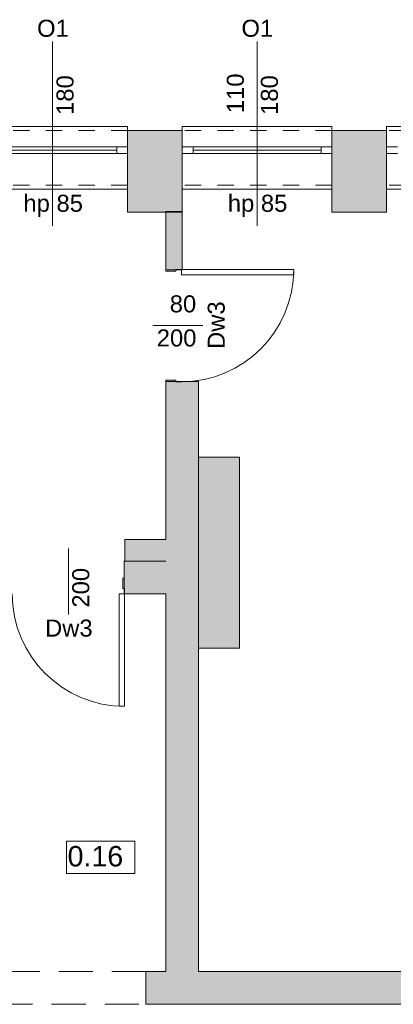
# Model space of a CAD drawing. Header units: millimetres. Extents: x 922208 to 1069538, y -182208 to -99877.
# Tile 249 of 256: x 978895 to 981637, y -107100 to -99877. Entities that reach past the tile are written whole.
import ezdxf

# ---------------------------------------------------------------- set-up
doc = ezdxf.new("R2010")
doc.units = ezdxf.units.MM
doc.header["$MEASUREMENT"] = 0
for name, pattern in [('HIDDEN', [20, 10, -10]), ('Przerywana', [240, 120, -120]), ('Przerywana długa', [390, 250, -140])]:
    doc.linetypes.add(name, pattern=pattern)
for name, color, linetype, lineweight in [('IS_POWRÓT', 5, 'HIDDEN', 30), ('Nowe_210-A Pomieszczenia_Nr_pióra__41', 7, 'Continuous', 15), ('Nowe_220-A Ściany_Nr_pióra__19', 255, 'Continuous', 0), ('Nowe_220-A Ściany_Nr_pióra__23', 7, 'Continuous', 15), ('Nowe_220-A Ściany_Nr_pióra__27', 7, 'Continuous', 25), ('Nowe_220-A Ściany_Nr_pióra__3', 7, 'Continuous', 13), ('Nowe_220-A Ściany_Nr_pióra__7', 7, 'Continuous', 13), ('Nowe_450-K Stropy_Nr_pióra__21', 7, 'Continuous', 25)]:
    doc.layers.add(name, color=color, linetype=linetype, lineweight=lineweight)
doc.layers.add('Nowe_220-A Ściany_Nr_pióra__45', color=7, linetype='Continuous', lineweight=15, true_color=0x40a5ff)
doc.styles.add('STYL_AUTOMATYCZNY_1', font='arial.ttf')

# ---------------------------------------------------------------- blocks, each defined once
blk = doc.blocks.new('parter01')
at = {"layer": 'Nowe_220-A Ściany_Nr_pióra__19', "linetype": 'Continuous', "lineweight": 0}
for points in [[(979686.55084, -100690.0208), (979686.55084, -101090.02068), (980086.55072, -101090.02068), (980086.55072, -100690.0208)], [(981186.55061, -100690.0208), (981186.55061, -101090.02068), (981586.55075, -101090.02068), (981586.55075, -100690.0208)], [(979686.55073, -101090.02068), (979686.55073, -101290.02068), (980086.55073, -101290.02068), (980086.55073, -101090.02068)], [(981186.55073, -101090.02068), (981186.55073, -101290.02068), (981586.55073, -101290.02068), (981586.55073, -101090.02068)], [(980086.55073, -101284.46378), (979966.55073, -101284.46378), (979966.55073, -101711.3101), (980086.55073, -101711.3101)], [(979966.55073, -102531.31009), (979966.55073, -106860.02068), (980206.55073, -106860.02068), (980206.55073, -102531.31009)], [(980506.55073, -104486.63884), (980506.55073, -103086.63884), (980206.55073, -103086.63884), (980206.55073, -104486.63884)], [(979666.55073, -103850.02068), (979966.55073, -103850.02068), (979966.55073, -103690.02068), (979666.55073, -103690.02068)], [(979662.28426, -104090.02068), (979966.55073, -104090.02068), (979966.55073, -103850.0207), (979662.28426, -103850.0207)], [(979821.47731, -106860.02071), (979821.47731, -107100.02068), (981836.55067, -107100.02068), (981836.55067, -106860.02071)]]:
    blk.add_hatch(color=255, dxfattribs=at).paths.add_polyline_path(points)
at = {"layer": 'Nowe_210-A Pomieszczenia_Nr_pióra__41', "color": 7, "linetype": 'Continuous', "lineweight": 0}
for p, q in [((979238.59492, -105904.44861), (979738.97492, -105904.44861)), ((979238.59492, -106140.16311), (979238.59492, -105904.44861)), ((979738.97492, -105904.44861), (979738.97492, -106140.16311)), ((979738.97492, -106140.16311), (979238.59492, -106140.16311))]:
    blk.add_line(p, q, dxfattribs=at)
at = {"layer": 'Nowe_220-A Ściany_Nr_pióra__23', "color": 7, "linetype": 'Continuous', "lineweight": 0}
for p, q in [((979606.55073, -100860.02068), (979606.55073, -100810.02068)), ((979606.55073, -100810.02068), (979686.55073, -100810.02068)), ((980086.55073, -100810.02068), (980166.55073, -100810.02068)), ((980166.55073, -100810.02068), (980166.55073, -100860.02068)), ((981106.55073, -100860.02068), (981106.55073, -100810.02068)), ((981106.55073, -100810.02068), (981186.55073, -100810.02068)), ((981586.55073, -100810.02068), (981666.55073, -100810.02068)), ((979686.55073, -100860.02068), (979606.55073, -100860.02068)), ((980166.55073, -100860.02068), (980086.55073, -100860.02068)), ((981186.55073, -100860.02068), (981106.55073, -100860.02068)), ((981666.55073, -100860.02068), (981586.55073, -100860.02068)), ((979966.55073, -101711.31009), (980081.55073, -101711.31009)), ((979966.55073, -101721.31009), (979966.55073, -101711.31009)), ((980041.55073, -101721.31009), (979966.55073, -101721.31009)), ((980081.55073, -101709.31009), (980041.55073, -101709.31009)), ((980041.55073, -101709.31009), (980041.55073, -101721.31009)), ((980081.55073, -101711.31009), (980081.55073, -101709.31009)), ((979966.55073, -102521.31009), (980041.55073, -102521.31009)), ((979966.55073, -102531.31009), (979966.55073, -102521.31009)), ((980081.55073, -102531.31009), (979966.55073, -102531.31009)), ((980041.55073, -102521.31009), (980041.55073, -102533.31009)), ((980041.55073, -102533.31009), (980081.55073, -102533.31009)), ((980081.55073, -102533.31009), (980081.55073, -102531.31009)), ((979652.28427, -104050.02068), (979652.28427, -103975.02068)), ((979652.28427, -103975.02068), (979662.28427, -103975.02068)), ((979662.28427, -103975.02068), (979662.28427, -104090.02068)), ((979664.28427, -104050.02068), (979652.28427, -104050.02068)), ((979664.28427, -104090.02068), (979664.28427, -104050.02068)), ((979662.28427, -104090.02068), (979664.28427, -104090.02068))]:
    blk.add_line(p, q, dxfattribs=at)
at = {"layer": 'Nowe_220-A Ściany_Nr_pióra__27', "color": 7, "linetype": 'Continuous', "lineweight": 0}
for p, q in [((979686.55073, -100690.02068), (979686.55073, -100810.02068)), ((979686.55073, -100690.02068), (979686.55073, -100810.02068)), ((980086.55073, -100690.02068), (980086.55073, -100810.02068)), ((980086.55073, -100690.02068), (980086.55073, -100810.02068)), ((981186.55073, -100690.02068), (981186.55073, -100810.02068)), ((981186.55073, -100690.02068), (981186.55073, -100810.02068)), ((981586.55073, -100690.02068), (981586.55073, -100810.02068)), ((981586.55073, -100690.02068), (981586.55073, -100810.02068)), ((979686.55073, -100810.02068), (979686.55073, -100860.02068)), ((979686.55073, -100810.02068), (979686.55073, -100860.02068)), ((979686.55073, -100810.02068), (979686.55073, -100860.02068)), ((980086.55073, -100810.02068), (980086.55073, -100860.02068)), ((980086.55073, -100810.02068), (980086.55073, -100860.02068)), ((980086.55073, -100810.02068), (980086.55073, -100860.02068)), ((981186.55073, -100810.02068), (981186.55073, -100860.02068)), ((981186.55073, -100810.02068), (981186.55073, -100860.02068)), ((981186.55073, -100810.02068), (981186.55073, -100860.02068)), ((981586.55073, -100810.02068), (981586.55073, -100860.02068)), ((981586.55073, -100810.02068), (981586.55073, -100860.02068)), ((981586.55073, -100810.02068), (981586.55073, -100860.02068)), ((979686.55073, -100860.02068), (979686.55073, -101090.02068)), ((979686.55073, -100860.02068), (979686.55073, -101090.02068)), ((980086.55073, -100860.02068), (980086.55073, -101090.02068)), ((980086.55073, -100860.02068), (980086.55073, -101090.02068)), ((981186.55073, -100860.02068), (981186.55073, -101090.02068)), ((981186.55073, -100860.02068), (981186.55073, -101090.02068)), ((981586.55073, -100860.02068), (981586.55073, -101090.02068)), ((981586.55073, -100860.02068), (981586.55073, -101090.02068)), ((979966.55073, -101711.31009), (980081.55073, -101711.31009)), ((979966.55073, -101711.31009), (980081.55073, -101711.31009)), ((979966.55073, -101711.31009), (980081.55073, -101711.31009)), ((980081.55073, -101711.31009), (980086.55073, -101711.31009)), ((980081.55073, -101711.31009), (980086.55073, -101711.31009)), ((979966.55073, -102531.31009), (980081.55073, -102531.31009)), ((979966.55073, -102531.31009), (980081.55073, -102531.31009)), ((979966.55073, -102531.31009), (980081.55073, -102531.31009)), ((980081.55073, -102531.31009), (980086.55073, -102531.31009)), ((980081.55073, -102531.31009), (980086.55073, -102531.31009)), ((979662.28427, -103975.02068), (979662.28427, -103850.02068)), ((979662.28427, -103975.02068), (979662.28427, -103850.02068)), ((979662.28427, -104090.02068), (979662.28427, -103975.02068)), ((979662.28427, -104090.02068), (979662.28427, -103975.02068)), ((979662.28427, -104090.02068), (979662.28427, -103975.02068))]:
    blk.add_line(p, q, dxfattribs=at)
for points in [[(980086.55073, -100690.02068), (979686.55073, -100690.02068)], [(981586.55073, -100690.02068), (981186.55073, -100690.02068)], [(979686.55073, -101090.02068), (979686.55073, -101290.02068)], [(980086.55073, -101290.02068), (980086.55073, -101090.02068)], [(981186.55073, -101090.02068), (981186.55073, -101290.02068)], [(981586.55073, -101290.02068), (981586.55073, -101090.02068)], [(979686.55073, -101290.02068), (980086.55073, -101290.02068)], [(980086.55073, -101284.46378), (979966.55073, -101284.46378)], [(979966.55073, -101284.46378), (979966.55073, -101711.3101)], [(980086.55073, -101711.3101), (980086.55073, -101284.46378)], [(981186.55073, -101290.02068), (981586.55073, -101290.02068)], [(979966.55073, -102531.31009), (979966.55073, -103690.02068)], [(980206.55073, -102531.31009), (980086.55073, -102531.31009)], [(980206.55073, -106860.02068), (980206.55073, -102531.31009)], [(980506.55073, -103086.63884), (980206.55073, -103086.63884)], [(980206.55073, -103086.63884), (980206.55073, -104486.63884)], [(980506.55073, -104486.63884), (980506.55073, -103086.63884)], [(979966.55073, -103690.02068), (979666.55073, -103690.02068)], [(979666.55073, -103690.02068), (979666.55073, -103850.02068)], [(979966.55073, -103850.02068), (979662.28426, -103850.02068)], [(979666.55073, -103850.02068), (979966.55073, -103850.02068)], [(979662.28426, -104090.02068), (979966.55073, -104090.02068)], [(979966.55073, -104090.02068), (979966.55073, -106860.02068)], [(980206.55073, -104486.63884), (980506.55073, -104486.63884)], [(979966.55073, -106860.02068), (979821.47731, -106860.02068)], [(979821.47731, -106860.02068), (979821.47731, -107100.02068)], [(981836.55067, -106860.02068), (980206.55073, -106860.02068)], [(979821.47731, -107100.02068), (981836.55067, -107100.02068)]]:
    blk.add_lwpolyline(points, dxfattribs=at)
at = {"layer": 'Nowe_220-A Ściany_Nr_pióra__3', "color": 7, "linetype": 'Continuous', "lineweight": 0}
for p, q in [((979686.55073, -100660.02068), (978586.55073, -100660.02068)), ((979686.55073, -100690.02068), (979686.55073, -100660.02068)), ((981186.55073, -100660.02068), (980086.55073, -100660.02068)), ((980086.55073, -100660.02068), (980086.55073, -100690.02068)), ((981186.55073, -100690.02068), (981186.55073, -100660.02068)), ((982686.55073, -100660.02068), (981586.55073, -100660.02068)), ((981586.55073, -100660.02068), (981586.55073, -100690.02068)), ((978666.55073, -100810.02068), (979606.55073, -100810.02068)), ((980166.55073, -100810.02068), (981106.55073, -100810.02068)), ((979606.55073, -100835.02068), (978666.55073, -100835.02068)), ((979606.55073, -100860.02068), (978666.55073, -100860.02068)), ((981106.55073, -100835.02068), (980166.55073, -100835.02068)), ((981106.55073, -100860.02068), (980166.55073, -100860.02068)), ((979686.55073, -101090.02068), (979686.55073, -101120.02068)), ((980086.55073, -101120.02068), (980086.55073, -101090.02068)), ((981186.55073, -101090.02068), (981186.55073, -101120.02068)), ((981586.55073, -101120.02068), (981586.55073, -101090.02068)), ((979686.55073, -101120.02068), (978586.55073, -101120.02068)), ((981186.55073, -101120.02068), (980086.55073, -101120.02068)), ((982686.55073, -101120.02068), (981586.55073, -101120.02068)), ((980905.55073, -101709.31009), (980081.55073, -101709.31009)), ((980081.55073, -101709.31009), (980081.55073, -101749.31009)), ((980081.55073, -101749.31009), (980905.55073, -101749.31009)), ((980905.55073, -101749.31009), (980905.55073, -101709.31009)), ((979664.28427, -104090.02068), (979624.28427, -104090.02068)), ((979624.28427, -104090.02068), (979624.28427, -104914.02068)), ((979664.28427, -104914.02068), (979664.28427, -104090.02068)), ((979624.28427, -104914.02068), (979664.28427, -104914.02068))]:
    blk.add_line(p, q, dxfattribs=at)
at = {"layer": 'Nowe_220-A Ściany_Nr_pióra__3', "color": 7, "linetype": 'Przerywana', "lineweight": 0}
for p, q in [((979686.55073, -100690.02068), (978586.55073, -100690.02068)), ((981186.55073, -100690.02068), (980086.55073, -100690.02068)), ((982686.55073, -100690.02068), (981586.55073, -100690.02068)), ((979686.55073, -101090.02068), (978586.55073, -101090.02068)), ((981186.55073, -101090.02068), (980086.55073, -101090.02068)), ((982686.55073, -101090.02068), (981586.55073, -101090.02068))]:
    blk.add_line(p, q, dxfattribs=at)
at = {"layer": 'Nowe_220-A Ściany_Nr_pióra__3', "color": 7, "linetype": 'Continuous', "lineweight": 0}
for centre, start, end in [((980081.55073, -101709.31009), 270, 0), ((979664.28427, -104090.02068), 180, 270)]:
    blk.add_arc(centre, 824, start, end, dxfattribs=at)
at = {"layer": 'Nowe_220-A Ściany_Nr_pióra__45', "color": 161, "linetype": 'Continuous', "lineweight": 0, "true_color": 0x40a5ff}
for p, q in [((979136.55073, -100038.23497), (979136.55073, -101390.02068)), ((980636.55073, -100038.23497), (980636.55073, -101390.02068)), ((980238.33645, -102121.31009), (979871.95016, -102121.31009)), ((979252.28427, -104241.8064), (979252.28427, -103755.42011))]:
    blk.add_line(p, q, dxfattribs=at)
at = {"layer": 'Nowe_450-K Stropy_Nr_pióra__21', "color": 7, "linetype": 'Przerywana długa', "lineweight": 0, "flags": 128}
for points in [[(979821.47731, -106860.02068), (975636.55073, -106860.02068)], [(974449.08631, -107100.02068), (979821.47731, -107100.02068)]]:
    blk.add_lwpolyline(points, dxfattribs=at)
at = {"layer": 'Nowe_210-A Pomieszczenia_Nr_pióra__41', "color": 7, "linetype": 'Continuous', "lineweight": 0, "insert": (979488.78492, -105938.73432), "char_height": 150, "attachment_point": 2, "style": 'STYL_AUTOMATYCZNY_1'}
blk.add_mtext('\\A1;{\\pqc;\\pt0,25;\\fArial|b0|i0|c238|p0;\\W1.000000;0.16\\fArial|b0|i0|c238|p0;\\W1.000000;\\A1{\\H.66x;\\S^  ;}\\fArial|b0|i0|c238|p0;\\W1.000000;\\fArial|b0|i0|c238|p0;\\W1.000000;\\A1{\\H.66x;\\S^  ;}}', dxfattribs=at)
at = {"layer": 'Nowe_220-A Ściany_Nr_pióra__7', "color": 7, "linetype": 'Continuous', "lineweight": 0, "char_height": 125, "attachment_point": 7, "style": 'STYL_AUTOMATYCZNY_1'}
for s, insert in [('\\A1;{\\pql;\\pt0;\\fArial|b0|i0|c238|p0;\\W1.000000;O1\\fArial|b0|i0|c238|p0;\\W1.000000;\\fArial|b0|i0|c238|p0;\\W1.000000;\\fArial|b0|i0|c238|p0;\\W1.000000;}', (979022.20898, -100004.61289)), ('\\A1;{\\pql;\\pt0;\\fArial|b0|i0|c238|p0;\\W1.000000;O1\\fArial|b0|i0|c238|p0;\\W1.000000;\\fArial|b0|i0|c238|p0;\\W1.000000;\\fArial|b0|i0|c238|p0;\\W1.000000;}', (980522.20898, -100004.61289)), ('\\A1;{\\pql;\\pt0;\\fArial|b0|i0|c238|p0;\\W1.000000;hp 85\\fArial|b0|i0|c238|p0;\\W1.000000;\\A1{\\H.66x;\\S^  ;}\\fArial|b0|i0|c238|p0;\\W1.000000;\\fArial|b0|i0|c238|p0;\\W1.000000;}', (978922.05573, -101324.08834)), ('\\A1;{\\pql;\\pt0;\\fArial|b0|i0|c238|p0;\\W1.000000;hp 85\\fArial|b0|i0|c238|p0;\\W1.000000;\\A1{\\H.66x;\\S^  ;}\\fArial|b0|i0|c238|p0;\\W1.000000;\\fArial|b0|i0|c238|p0;\\W1.000000;}', (980422.05573, -101324.08834)), ('\\A1;{\\pql;\\pt0;\\fArial|b0|i0|c238|p0;\\W1.000000;80\\fArial|b0|i0|c238|p0;\\W1.000000;\\A1{\\H.66x;\\S^  ;}\\fArial|b0|i0|c238|p0;\\W1.000000;\\fArial|b0|i0|c238|p0;\\W1.000000;}', (979995.86973, -102060.9023)), ('\\A1;{\\pql;\\pt0;\\fArial|b0|i0|c238|p0;\\W1.000000;200\\fArial|b0|i0|c238|p0;\\W1.000000;\\A1{\\H.66x;\\S^  ;}\\fArial|b0|i0|c238|p0;\\W1.000000;\\fArial|b0|i0|c238|p0;\\W1.000000;}', (979900.52923, -102310.9023)), ('\\A1;{\\pql;\\pt0;\\fArial|b0|i0|c238|p0;\\W1.000000;Dw3\\fArial|b0|i0|c238|p0;\\W1.000000;\\fArial|b0|i0|c238|p0;\\W1.000000;\\fArial|b0|i0|c238|p0;\\W1.000000;}', (979080.81377, -104404.69659))]:
    blk.add_mtext(s, dxfattribs=dict(at, insert=insert))
at = {"layer": 'Nowe_220-A Ściany_Nr_pióra__7', "color": 7, "linetype": 'Continuous', "lineweight": 0, "char_height": 125, "attachment_point": 7, "rotation": 90, "style": 'STYL_AUTOMATYCZNY_1'}
for s, insert in [('\\A1;{\\pql;\\pt0;\\fArial|b0|i0|c238|p0;\\W1.000000;180\\fArial|b0|i0|c238|p0;\\W1.000000;\\A1{\\H.66x;\\S^  ;}\\fArial|b0|i0|c238|p0;\\W1.000000;\\fArial|b0|i0|c238|p0;\\W1.000000;}', (979326.14293, -100576.04218)), ('\\A1;{\\pql;\\pt0;\\fArial|b0|i0|c238|p0;\\W1.000000;110\\fArial|b0|i0|c238|p0;\\W1.000000;\\A1{\\H.66x;\\S^  ;}\\fArial|b0|i0|c238|p0;\\W1.000000;\\fArial|b0|i0|c238|p0;\\W1.000000;}', (980576.14293, -100563.31868)), ('\\A1;{\\pql;\\pt0;\\fArial|b0|i0|c238|p0;\\W1.000000;180\\fArial|b0|i0|c238|p0;\\W1.000000;\\A1{\\H.66x;\\S^  ;}\\fArial|b0|i0|c238|p0;\\W1.000000;\\fArial|b0|i0|c238|p0;\\W1.000000;}', (980826.14293, -100576.04218)), ('\\A1;{\\pql;\\pt0;\\fArial|b0|i0|c238|p0;\\W1.000000;110\\fArial|b0|i0|c238|p0;\\W1.000000;\\A1{\\H.66x;\\S^  ;}\\fArial|b0|i0|c238|p0;\\W1.000000;\\fArial|b0|i0|c238|p0;\\W1.000000;}', (982076.14293, -100563.31868)), ('\\A1;{\\pql;\\pt0;\\fArial|b0|i0|c238|p0;\\W1.000000;Dw3\\fArial|b0|i0|c238|p0;\\W1.000000;\\fArial|b0|i0|c238|p0;\\W1.000000;\\fArial|b0|i0|c238|p0;\\W1.000000;}', (980401.22664, -102292.78059)), ('\\A1;{\\pql;\\pt0;\\fArial|b0|i0|c238|p0;\\W1.000000;200\\fArial|b0|i0|c238|p0;\\W1.000000;\\A1{\\H.66x;\\S^  ;}\\fArial|b0|i0|c238|p0;\\W1.000000;\\fArial|b0|i0|c238|p0;\\W1.000000;}', (979441.87647, -104190.02068))]:
    blk.add_mtext(s, dxfattribs=dict(at, insert=insert))

msp = doc.modelspace()

# ---------------------------------------------------------------- block references
at = {"layer": 'IS_POWRÓT', "color": 27, "linetype": 'ByBlock', "lineweight": 30}
msp.add_blockref('parter01', (0, 0), dxfattribs=at)

doc.saveas('drawing.dxf')
